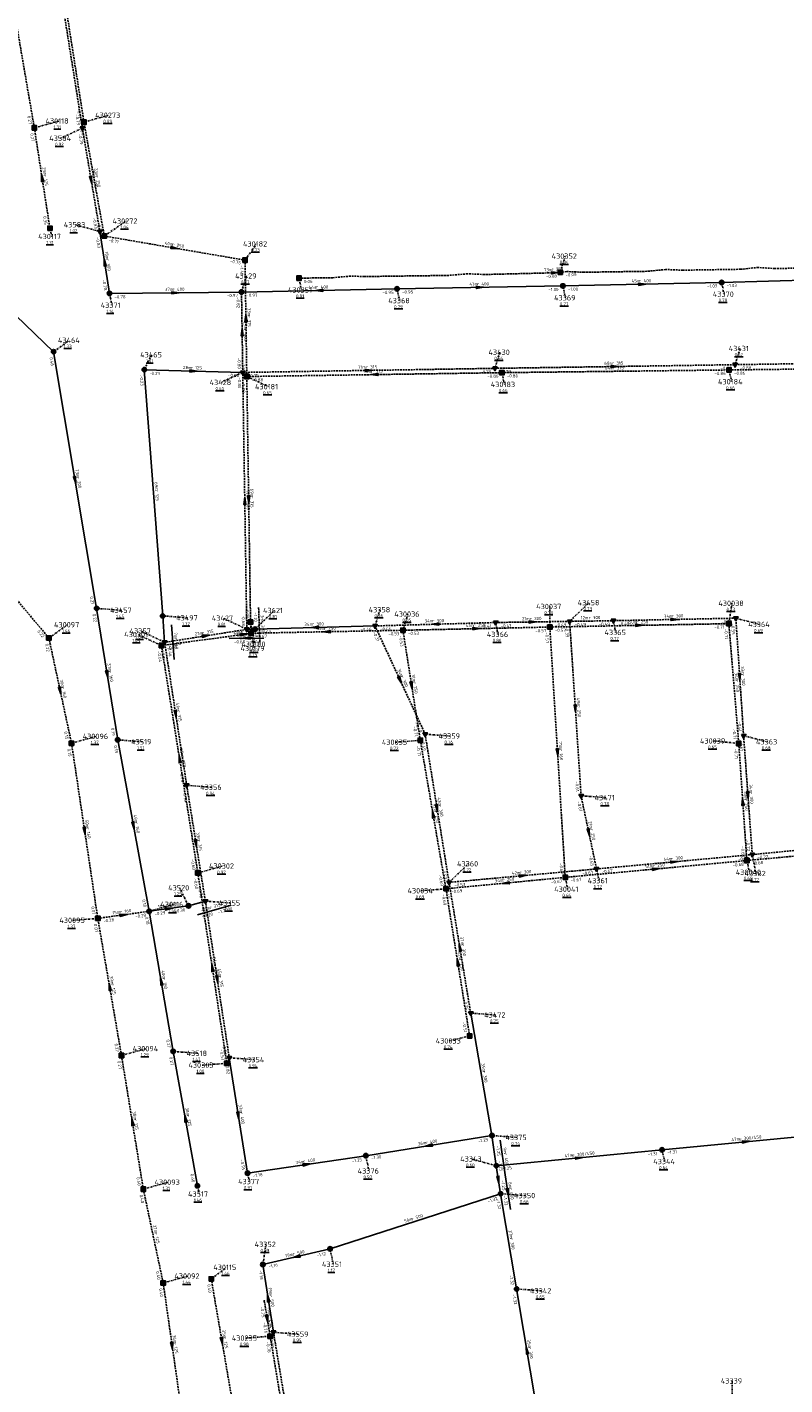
# Model space of a CAD drawing. Extents: x 188323 to 208361, y 565368 to 574910.
# Tile 105 of 256: x 201549 to 201762, y 568389 to 568771. Entities that reach past the tile are written whole.
import ezdxf

# ---------------------------------------------------------------- set-up
doc = ezdxf.new("R2010")
doc.units = 0
doc.linetypes.add('DASHDOT', pattern=[1, 0.5, -0.25, 0, -0.25])
doc.linetypes.add('DASHED', pattern=[0.75, 0.5, -0.25])
doc.layers.get('0').update_dxf_attribs({"linetype": 'CONTINUOUS'})
for name, color, linetype in [('RIO-AFM', 7, 'CONTINUOUS'), ('RIO-BOK', 7, 'CONTINUOUS'), ('RIO-DET', 7, 'CONTINUOUS'), ('RIO-KNP', 7, 'CONTINUOUS'), ('RIO-KNR', 7, 'CONTINUOUS'), ('RIO-LAG_0B', 7, 'CONTINUOUS'), ('RIO-LAG_1B', 7, 'DASHED'), ('RIO-LAG_2B', 7, 'DASHED'), ('RIO-LEN', 7, 'CONTINUOUS'), ('RIO-MVD', 1, 'CONTINUOUS'), ('RIO-VRB', 6, 'DASHDOT'), ('RIO-VRH', 7, 'CONTINUOUS')]:
    doc.layers.add(name, color=color, linetype=linetype)
doc.styles.add('RIO-TXT', font='isocp.shx')

# ---------------------------------------------------------------- blocks, each defined once
blk = doc.blocks.new('L_VHR')
blk.add_lwpolyline([(-0.5, 0), (0.5, 0), (-0.5, 0.15), (-0.5, -0.15), (0.5, 0)])
blk = doc.blocks.new('K_IPR')
blk.add_lwpolyline([(-0.5, -0.5), (0.5, -0.5), (0.5, 0.5), (-0.5, 0.5)], close=True)
blk.add_solid([(-0.5, 0.5), (0.5, 0.5), (-0.5, -0.5), (0.5, -0.5)])
at = {"style": 'RIO-TXT', "flags": 1}
blk.add_attdef('KNOOPNAAM', (2, 2), '', height=1, dxfattribs=at)
blk = doc.blocks.new('K_IPG')
blk.add_circle((0, 0), 0.5)
for points in [[(0, 0), (-0.5, 0), (-0.433013, 0.25)], [(0, 0), (-0.433013, -0.25), (-0.5, 0)], [(0, 0), (-0.433013, 0.25), (-0.25, 0.433013)], [(0, 0), (-0.25, -0.433013), (-0.433013, -0.25)], [(0, 0), (-0.25, 0.433013), (0, 0.5)], [(0, 0), (0, -0.5), (-0.25, -0.433013)], [(0, 0), (0, 0.5), (0.25, 0.433013)], [(0, 0), (0.25, 0.433013), (0.433013, 0.25)], [(0, 0), (0.433013, 0.25), (0.5, 0)], [(0, 0), (0.5, 0), (0.433013, -0.25)], [(0, 0), (0.433013, -0.25), (0.25, -0.433013)], [(0, 0), (0.25, -0.433013), (0, -0.5)]]:
    blk.add_solid(points)
at = {"style": 'RIO-TXT', "flags": 1}
blk.add_attdef('KNOOPNAAM', (2, 2), '', height=1, dxfattribs=at)
blk = doc.blocks.new('K_FIC')
blk.add_circle((0, 0), 0.0625)
at = {"style": 'RIO-TXT', "flags": 1}
blk.add_attdef('KNOOPNAAM', (2, 2), '', height=1, dxfattribs=at)
blk = doc.blocks.new('K_IPD')
blk.add_lwpolyline([(-0.496027, 0.307994), (0.503973, 0.307994), (0.003973, -0.558031)], close=True)
blk.add_solid([(-0.496027, 0.307994), (0.503973, 0.307994), (0.003973, -0.558031)])
at = {"style": 'RIO-TXT', "flags": 1}
blk.add_attdef('KNOOPNAAM', (2, 2), '', height=1, dxfattribs=at)
blk = doc.blocks.new('768_04______430179____430180_')
at = {"layer": 'RIO-LAG_1B'}
blk.add_line((0, 0), (-0.346, 9.814), dxfattribs=at)
at = {"layer": 'RIO-AFM', "style": 'RIO-TXT'}
blk.add_text('r 315', height=0.9, rotation=272.0089, dxfattribs=at).set_placement((0.2898, 6.0041))
at = {"layer": 'RIO-BOK', "style": 'RIO-TXT'}
for p in [(-1.6954, 8.3654), (-1.5419, 4.0481)]:
    blk.add_text('-1.10', height=0.9, rotation=272.0089, dxfattribs=at).set_placement(p)
at = {"layer": 'RIO-LEN', "style": 'RIO-TXT'}
blk.add_text('3m', height=0.9, rotation=272.0089, dxfattribs=at).set_placement((0.2322, 7.6231))
blk = doc.blocks.new('828_04______43343_____43350_')
at = {"layer": 'RIO-LAG_0B'}
blk.add_line((0, 0), (1.493, -9.707), dxfattribs=at)
at = {"layer": 'RIO-VRH', "xscale": 2, "yscale": 2, "zscale": 2, "rotation": 278.7214}
blk.add_blockref('L_VHR', (0.7465, -4.8535), dxfattribs=at)
at = {"layer": 'RIO-AFM', "style": 'RIO-TXT'}
blk.add_text('r 400', height=0.9, rotation=278.7214, dxfattribs=at).set_placement((1.0769, -3.7099))
at = {"layer": 'RIO-BOK', "style": 'RIO-TXT'}
for s, p in [('-1.25', (-1.1708, -1.5964)), ('-1.32', (-0.5135, -5.8672))]:
    blk.add_text(s, height=0.9, rotation=278.7214, dxfattribs=at).set_placement(p)
at = {"layer": 'RIO-LEN', "style": 'RIO-TXT'}
blk.add_text('8m', height=0.9, rotation=278.7214, dxfattribs=at).set_placement((0.8304, -2.1088))
blk = doc.blocks.new('829_04______43343_____43375_')
at = {"layer": 'RIO-LAG_0B'}
blk.add_line((0, 0), (-1.408, 9.719), dxfattribs=at)
at = {"layer": 'RIO-AFM', "style": 'RIO-TXT'}
blk.add_text('r 400', height=0.9, rotation=278.2326, dxfattribs=at).set_placement((-0.3629, 6.0005))
at = {"layer": 'RIO-BOK', "style": 'RIO-TXT'}
for p in [(-2.5924, 8.1326), (-1.9717, 3.8574)]:
    blk.add_text('-1.25', height=0.9, rotation=278.2326, dxfattribs=at).set_placement(p)
at = {"layer": 'RIO-LEN', "style": 'RIO-TXT'}
blk.add_text('9m', height=0.9, rotation=278.2326, dxfattribs=at).set_placement((-0.5957, 7.6037))
blk = doc.blocks.new('830_04______43520_____43355_')
at = {"layer": 'RIO-LAG_0B'}
blk.add_line((0, 0), (9.437, 2.719), dxfattribs=at)
at = {"layer": 'RIO-AFM', "style": 'RIO-TXT'}
blk.add_text('r 315', height=0.9, rotation=16.072, dxfattribs=at).set_placement((3.5419, 1.5409))
at = {"layer": 'RIO-BOK', "style": 'RIO-TXT'}
for p in [(1.7327, -0.9577), (5.8838, 0.2384)]:
    blk.add_text('-1.20', height=0.9, rotation=16.072, dxfattribs=at).set_placement(p)
at = {"layer": 'RIO-LEN', "style": 'RIO-TXT'}
blk.add_text('5m', height=0.9, rotation=16.072, dxfattribs=at).set_placement((1.9852, 1.0924))
blk = doc.blocks.new('831_04______43497_____43357_')
at = {"layer": 'RIO-LAG_0B'}
blk.add_line((0, 0), (0.72, -9.795), dxfattribs=at)
at = {"layer": 'RIO-AFM', "style": 'RIO-TXT'}
blk.add_text('r 160', height=0.9, rotation=274.1823, dxfattribs=at).set_placement((0.7799, -3.7835))
at = {"layer": 'RIO-BOK', "style": 'RIO-TXT'}
blk.add_text('-0.46', height=0.9, rotation=274.1823, dxfattribs=at).set_placement((-0.9762, -5.8081))
at = {"layer": 'RIO-LEN', "style": 'RIO-TXT'}
blk.add_text('7m', height=0.9, rotation=274.1823, dxfattribs=at).set_placement((0.6609, -2.1679))
blk = doc.blocks.new('834_04______43621_____43427_')
at = {"layer": 'RIO-LAG_0B'}
blk.add_line((0, 0), (-9.821, -0.13), dxfattribs=at)
at = {"layer": 'RIO-VRH', "xscale": 2, "yscale": 2, "zscale": 2, "rotation": 180.7376}
blk.add_blockref('L_VHR', (-4.9105, -0.065), dxfattribs=at)
at = {"layer": 'RIO-AFM', "style": 'RIO-TXT'}
blk.add_text('r 300', height=0.9, rotation=360.7376, dxfattribs=at).set_placement((-5.9975, 0.4217))
at = {"layer": 'RIO-BOK', "style": 'RIO-TXT'}
for s, p in [('-0.68', (-8.4024, -1.511)), ('-0.63', (-4.0818, -1.4526))]:
    blk.add_text(s, height=0.9, rotation=360.7376, dxfattribs=at).set_placement(p)
at = {"layer": 'RIO-LEN', "style": 'RIO-TXT'}
blk.add_text('2m', height=0.9, rotation=360.7376, dxfattribs=at).set_placement((-7.6174, 0.3998))

msp = doc.modelspace()

# ---------------------------------------------------------------- linework, layer by layer
at = {"layer": 'RIO-LAG_0B'}
for p, q in [((201572.608, 568695.808), (201569.904, 568713.216)), ((201534.208, 568701.12), (201556.896, 568679.424)), ((201609.696, 568696.192), (201653.408, 568697.088)), ((201653.408, 568697.088), (201700, 568697.92)), ((201700, 568697.92), (201744.608, 568698.88)), ((201791.2, 568700.224), (201744.608, 568698.88)), ((201609.696, 568696.192), (201572.608, 568695.808)), ((201556.896, 568679.424), (201568.992, 568607.296)), ((201582.368, 568674.368), (201610.048, 568673.6)), ((201582.368, 568674.368), (201587.552, 568605.184)), ((201568.992, 568607.296), (201574.912, 568570.368)), ((201587.552, 568605.184), (201588.096, 568597.76)), ((201613.504, 568601.472), (201611.184, 568601.408)), ((201647.216, 568602.368), (201613.504, 568601.472)), ((201574.912, 568570.368), (201583.76, 568522.176)), ((201594.816, 568523.712), (201583.76, 568522.176)), ((201583.76, 568522.176), (201590.496, 568482.816)), ((201594.816, 568523.712), (201599.536, 568525.056)), ((201674.096, 568493.568), (201680.064, 568459.2)), ((201597.312, 568445.056), (201590.496, 568482.816)), ((201606.256, 568481.024), (201611.392, 568448.576)), ((201680.064, 568459.2), (201644.624, 568453.504)), ((201681.296, 568450.688), (201680.064, 568459.2)), ((201727.872, 568455.168), (201775.072, 568459.712)), ((201644.624, 568453.504), (201611.392, 568448.576)), ((201681.296, 568450.688), (201727.872, 568455.168)), ((201681.296, 568450.688), (201682.496, 568442.816)), ((201682.496, 568442.816), (201634.592, 568427.328)), ((201686.992, 568416.064), (201682.496, 568442.816)), ((201634.592, 568427.328), (201615.696, 568422.912)), ((201615.696, 568422.912), (201618.672, 568403.904)), ((201692.768, 568381.504), (201686.992, 568416.064))]:
    msp.add_line(p, q, dxfattribs=at)
at = {"layer": 'RIO-LAG_1B'}
for p, q in [((201565.424, 568743.936), (201554.832, 568811.584)), ((201543.872, 568786.496), (201551.488, 568742.336)), ((201571.136, 568711.936), (201565.424, 568743.936)), ((201551.488, 568742.336), (201555.856, 568714.112)), ((201571.136, 568711.936), (201610.688, 568705.152)), ((201611.184, 568672.448), (201610.688, 568705.152)), ((201682.864, 568673.536), (201746.704, 568674.304)), ((201746.704, 568674.304), (201817.584, 568675.136)), ((201611.184, 568672.448), (201682.864, 568673.536)), ((201612.24, 568603.456), (201611.184, 568672.448)), ((201534.464, 568624.128), (201555.568, 568598.976)), ((201612.352, 568600.32), (201612.24, 568603.456)), ((201655.056, 568601.152), (201696.336, 568602.048)), ((201696.336, 568602.048), (201746.64, 568603.008)), ((201700.672, 568531.712), (201696.336, 568602.048)), ((201746.64, 568603.008), (201749.424, 568569.344)), ((201555.568, 568598.976), (201561.936, 568569.408)), ((201655.056, 568601.152), (201612.352, 568600.32)), ((201655.056, 568601.152), (201659.936, 568570.24)), ((201587.2, 568596.864), (201597.424, 568532.992)), ((201561.936, 568569.408), (201569.312, 568520.192)), ((201659.936, 568570.24), (201667.136, 568528.512)), ((201749.424, 568569.344), (201751.696, 568536.448)), ((201790.912, 568540.096), (201751.696, 568536.448)), ((201597.424, 568532.992), (201605.568, 568479.488)), ((201700.672, 568531.712), (201751.696, 568536.448)), ((201667.136, 568528.512), (201700.672, 568531.712)), ((201673.792, 568487.168), (201667.136, 568528.512)), ((201569.312, 568520.192), (201583.76, 568522.176)), ((201575.968, 568481.664), (201569.312, 568520.192)), ((201582.112, 568444.096), (201575.968, 568481.664)), ((201582.112, 568444.096), (201587.696, 568417.728)), ((201601.2, 568418.88), (201607.184, 568384.064)), ((201587.696, 568417.728), (201592.736, 568382.464)), ((201616.112, 568412.672), (201617.76, 568402.752)), ((201617.76, 568402.752), (201632.864, 568312.32))]:
    msp.add_line(p, q, dxfattribs=at)
for points in [[(201699.264, 568701.76), (201696.128, 568701.568), (201677.904, 568701.12), (201673.216, 568701.312), (201667.84, 568700.864), (201644.192, 568700.544), (201640.336, 568700.672), (201635.344, 568700.224), (201625.856, 568700.096)], [(201783.568, 568703.424), (201780.944, 568703.232), (201759.584, 568702.784), (201754.912, 568703.104), (201749.952, 568702.592), (201733.728, 568702.336), (201728.88, 568702.528), (201723.568, 568702.016), (201705.952, 568701.76), (201701.136, 568701.952), (201699.264, 568701.76)], [(201612.352, 568600.32), (201608.576, 568599.744), (201587.2, 568596.864)]]:
    msp.add_lwpolyline(points, dxfattribs=at)
at = {"layer": 'RIO-LAG_2B'}
for p, q in [((201555.056, 568804.736), (201564.976, 568742.272)), ((201564.976, 568742.272), (201569.904, 568713.216)), ((201610.048, 568673.6), (201609.696, 568696.192)), ((201610.048, 568673.6), (201680.896, 568674.752)), ((201680.896, 568674.752), (201748.384, 568675.776)), ((201748.384, 568675.776), (201819.376, 568676.928)), ((201611.184, 568601.408), (201610.048, 568673.6)), ((201647.216, 568602.368), (201681.104, 568603.328)), ((201647.216, 568602.368), (201661.296, 568571.968)), ((201681.104, 568603.328), (201701.904, 568603.648)), ((201701.904, 568603.648), (201714.176, 568603.84)), ((201705.12, 568554.624), (201701.904, 568603.648)), ((201748.608, 568604.544), (201714.176, 568603.84)), ((201750.784, 568571.52), (201748.608, 568604.544)), ((201611.184, 568601.408), (201588.096, 568597.76)), ((201594.304, 568557.568), (201588.096, 568597.76)), ((201661.296, 568571.968), (201668.016, 568530.304)), ((201753.216, 568538.112), (201750.784, 568571.52)), ((201594.304, 568557.568), (201599.536, 568525.056)), ((201705.12, 568554.624), (201709.456, 568534.08)), ((201753.216, 568538.112), (201788.688, 568541.568)), ((201709.456, 568534.08), (201753.216, 568538.112)), ((201668.016, 568530.304), (201709.456, 568534.08)), ((201674.096, 568493.568), (201668.016, 568530.304)), ((201599.536, 568525.056), (201606.256, 568481.024)), ((201634.144, 568311.168), (201618.672, 568403.904))]:
    msp.add_line(p, q, dxfattribs=at)
at = {"layer": 'RIO-VRB'}
for p, q in [((201551.48, 568742.33), (201558.4475, 568744.2587)), ((201565.43, 568743.94), (201572.3975, 568745.8687)), ((201564.98, 568742.24), (201558.8542, 568739.4002)), ((201571.14, 568711.91), (201577.2669, 568716.1478)), ((201555.85, 568714.13), (201556.3835, 568711.8016)), ((201569.91, 568713.19), (201562.9421, 568715.1165)), ((201610.68, 568705.14), (201613.9418, 568709.728)), ((201699.27, 568701.75), (201700.6633, 568706.2794)), ((201609.69, 568696.18), (201611.0833, 568700.7094)), ((201625.85, 568700.09), (201626.5571, 568696.7768)), ((201653.4, 568697.1), (201654.1071, 568693.7868)), ((201700, 568697.9), (201700.7071, 568694.5868)), ((201744.6, 568698.9), (201745.3071, 568695.5868)), ((201572.6, 568695.8), (201573.3071, 568692.4868)), ((201556.9, 568679.4), (201561.2949, 568682.6377)), ((201582.37, 568674.34), (201584.4071, 568678.5693)), ((201680.89, 568674.74), (201682.2833, 568679.2694)), ((201748.38, 568675.8), (201749.7733, 568680.3294)), ((201746.7, 568674.31), (201747.4071, 568670.9968)), ((201610.04, 568673.63), (201603.9142, 568670.7902)), ((201611.18, 568672.44), (201617.3069, 568669.6022)), ((201682.86, 568673.55), (201683.5671, 568670.2368)), ((201569, 568607.3), (201575.9675, 568606.7713)), ((201613.51, 568601.46), (201618.9294, 568606.7081)), ((201647.21, 568602.4), (201648.6033, 568606.9294)), ((201655.06, 568601.17), (201656.4533, 568605.6994)), ((201696.33, 568602.06), (201696.3292, 568607.835)), ((201701.91, 568603.67), (201707.3294, 568608.9181)), ((201746.64, 568603.04), (201747.5206, 568608.738)), ((201555.57, 568598.97), (201560.8309, 568602.7078)), ((201587.55, 568605.19), (201594.5175, 568604.6613)), ((201611.18, 568601.43), (201604.531, 568604.5479)), ((201612.24, 568603.48), (201613.4676, 568597.2123)), ((201681.11, 568603.32), (201681.8171, 568600.0068)), ((201714.17, 568603.86), (201714.8771, 568600.5468)), ((201748.61, 568604.52), (201755.2582, 568602.8)), ((201587.2, 568596.84), (201580.551, 568599.9579)), ((201588.09, 568597.79), (201581.441, 568600.9079)), ((201612.35, 568600.33), (201613.2306, 568596.032)), ((201561.93, 568569.41), (201568.8975, 568571.3387)), ((201661.29, 568571.95), (201668.2575, 568571.4213)), ((201750.79, 568571.53), (201757.4382, 568569.81)), ((201574.91, 568570.35), (201581.8775, 568569.8213)), ((201659.93, 568570.22), (201652.9629, 568569.6891)), ((201749.42, 568569.36), (201742.345, 568570.0578)), ((201594.3, 568557.57), (201601.2675, 568557.0413)), ((201705.12, 568554.65), (201712.0875, 568554.1213)), ((201753.21, 568538.09), (201754.2641, 568532.8071)), ((201597.42, 568532.97), (201604.3875, 568534.8987)), ((201668.02, 568530.29), (201673.4394, 568535.5381)), ((201709.45, 568534.11), (201710.1571, 568530.7968)), ((201751.7, 568536.46), (201752.4071, 568533.1468)), ((201700.68, 568531.69), (201701.3871, 568528.3768)), ((201594.81, 568523.69), (201592.2716, 568528.7845)), ((201667.13, 568528.49), (201660.1629, 568527.9591)), ((201583.76, 568522.19), (201590.7275, 568524.1187)), ((201599.53, 568525.05), (201606.4975, 568524.5213)), ((201569.31, 568520.18), (201562.3429, 568519.6491)), ((201674.09, 568493.58), (201681.0575, 568493.0513)), ((201673.8, 568487.15), (201668.0921, 568485.7702)), ((201575.97, 568481.66), (201582.9375, 568483.5887)), ((201590.5, 568482.8), (201597.4675, 568482.2713)), ((201605.57, 568479.47), (201598.6029, 568478.9391)), ((201606.26, 568481.02), (201613.2275, 568480.4913)), ((201680.07, 568459.17), (201687.0375, 568458.6413)), ((201644.63, 568453.52), (201645.5106, 568449.222)), ((201727.87, 568455.18), (201728.5771, 568451.8668)), ((201681.3, 568450.66), (201674.3321, 568452.5865)), ((201582.11, 568444.12), (201589.0775, 568446.0487)), ((201597.32, 568445.07), (201597.8535, 568442.7416)), ((201611.39, 568448.57), (201611.9235, 568446.2416)), ((201682.5, 568442.83), (201689.4675, 568442.3013)), ((201615.69, 568422.89), (201616.5706, 568428.588)), ((201634.6, 568427.3), (201635.4806, 568423.002)), ((201587.69, 568417.75), (201594.6575, 568419.6787)), ((201601.2, 568418.91), (201605.5949, 568422.1477)), ((201686.99, 568416.07), (201693.9575, 568415.5413)), ((201618.67, 568403.88), (201625.6375, 568403.3513)), ((201617.76, 568402.78), (201610.7929, 568402.2491)), ((201747.56, 568386.45), (201747.5595, 568390.225))]:
    msp.add_line(p, q, dxfattribs=at)

# ---------------------------------------------------------------- block references
at = {"layer": 'RIO-DET'}
for name, p in [('768_04______430179____430180_', (201614.848, 568597.824)), ('831_04______43497_____43357_', (201590.048, 568602.688)), ('834_04______43621_____43427_', (201616.016, 568598.976)), ('830_04______43520_____43355_', (201597.312, 568521.216)), ('829_04______43343_____43375_', (201683.808, 568448.128)), ('828_04______43343_____43350_', (201683.808, 568448.128))]:
    msp.add_blockref(name, p, dxfattribs=at)
at = {"layer": 'RIO-KNP', "xscale": 1.25, "yscale": 1.25, "zscale": 1.25}
for name, p in [('K_IPR', (201551.488, 568742.336)), ('K_IPD', (201564.976, 568742.272)), ('K_IPR', (201565.424, 568743.936)), ('K_IPR', (201555.856, 568714.112)), ('K_IPD', (201569.904, 568713.216)), ('K_IPR', (201571.136, 568711.936)), ('K_IPR', (201610.688, 568705.152)), ('K_IPR', (201625.856, 568700.096)), ('K_IPR', (201699.264, 568701.76)), ('K_IPG', (201653.408, 568697.088)), ('K_IPG', (201700, 568697.92)), ('K_IPG', (201744.608, 568698.88)), ('K_IPG', (201572.608, 568695.808)), ('K_IPG', (201609.696, 568696.192)), ('K_IPG', (201556.896, 568679.424)), ('K_IPG', (201582.368, 568674.368)), ('K_IPD', (201610.048, 568673.6)), ('K_IPD', (201680.896, 568674.752)), ('K_IPR', (201682.864, 568673.536)), ('K_IPR', (201746.704, 568674.304)), ('K_IPD', (201748.384, 568675.776)), ('K_IPR', (201611.184, 568672.448)), ('K_IPG', (201568.992, 568607.296)), ('K_IPG', (201587.552, 568605.184)), ('K_IPD', (201611.184, 568601.408)), ('K_IPR', (201612.24, 568603.456)), ('K_IPG', (201613.504, 568601.472)), ('K_IPD', (201647.216, 568602.368)), ('K_IPR', (201655.056, 568601.152)), ('K_IPD', (201681.104, 568603.328)), ('K_IPR', (201696.336, 568602.048)), ('K_IPD', (201701.904, 568603.648)), ('K_IPD', (201714.176, 568603.84)), ('K_IPR', (201746.64, 568603.008)), ('K_IPD', (201748.608, 568604.544)), ('K_IPR', (201555.568, 568598.976)), ('K_IPD', (201588.096, 568597.76)), ('K_IPR', (201612.352, 568600.32)), ('K_IPR', (201587.2, 568596.864)), ('K_IPG', (201574.912, 568570.368)), ('K_IPD', (201661.296, 568571.968)), ('K_IPD', (201750.784, 568571.52)), ('K_IPR', (201561.936, 568569.408)), ('K_IPR', (201659.936, 568570.24)), ('K_IPR', (201749.424, 568569.344)), ('K_IPD', (201594.304, 568557.568)), ('K_IPD', (201705.12, 568554.624)), ('K_IPR', (201751.696, 568536.448)), ('K_IPD', (201753.216, 568538.112)), ('K_IPR', (201597.424, 568532.992)), ('K_IPD', (201709.456, 568534.08)), ('K_IPR', (201667.136, 568528.512)), ('K_IPD', (201668.016, 568530.304)), ('K_IPR', (201700.672, 568531.712)), ('K_IPD', (201599.536, 568525.056)), ('K_IPG', (201583.76, 568522.176)), ('K_IPG', (201594.816, 568523.712)), ('K_IPR', (201569.312, 568520.192)), ('K_IPD', (201674.096, 568493.568)), ('K_IPR', (201673.792, 568487.168)), ('K_IPG', (201590.496, 568482.816)), ('K_IPR', (201575.968, 568481.664)), ('K_IPR', (201605.568, 568479.488)), ('K_IPD', (201606.256, 568481.024)), ('K_IPG', (201680.064, 568459.2)), ('K_IPG', (201644.624, 568453.504)), ('K_IPG', (201727.872, 568455.168)), ('K_IPG', (201611.392, 568448.576)), ('K_IPG', (201681.296, 568450.688)), ('K_IPG', (201597.312, 568445.056)), ('K_IPR', (201582.112, 568444.096)), ('K_IPG', (201682.496, 568442.816)), ('K_IPG', (201634.592, 568427.328)), ('K_IPG', (201615.696, 568422.912)), ('K_IPR', (201587.696, 568417.728)), ('K_IPR', (201601.2, 568418.88)), ('K_IPG', (201686.992, 568416.064)), ('K_FIC', (201616.112, 568412.672)), ('K_IPR', (201617.76, 568402.752)), ('K_IPD', (201618.672, 568403.904))]:
    msp.add_blockref(name, p, dxfattribs=at)
at = {"layer": 'RIO-VRH'}
for p, xscale, yscale, zscale, rotation in [((201553.665, 568728.23), 2, 2, 2, 458.817), ((201567.445, 568727.715), 2, 2, 2, 279.6399), ((201590.91, 568708.525), 2, 2, 2, 350.2851), ((201571.255, 568704.495), 2, 2, 2, 98.8014), ((201697.7, 568701.645), 1.896, 1.896, 1.896, 363.8258), ((201631.545, 568696.64), 2, 2, 2, 181.2057), ((201676.7, 568697.5), 2, 2, 2, 0.9834), ((201722.3, 568698.4), 2, 2, 2, 1.2843), ((201591.145, 568695.99), 2, 2, 2, 360.5869), ((201610.93, 568688.79), 2, 2, 2, 90.885), ((201609.865, 568684.905), 2, 2, 2, 90.8982), ((201596.205, 568673.985), 2, 2, 2, 358.5303), ((201645.465, 568674.185), 2, 2, 2, 0.8975), ((201714.635, 568675.27), 2, 2, 2, 0.8997), ((201647.02, 568672.995), 2, 2, 2, 180.8871), ((201562.95, 568643.35), 2, 2, 2, 279.5349), ((201610.61, 568637.53), 2, 2, 2, 90.9136), ((201611.71, 568637.96), 2, 2, 2, 270.8896), ((201612.345, 568601.445), 1.079, 1.079, 1.079, 180.7376), ((201630.36, 568601.93), 2, 2, 2, 181.5976), ((201664.16, 568602.86), 2, 2, 2, 181.5544), ((201675.695, 568601.615), 2, 2, 2, 1.2353), ((201691.51, 568603.495), 2, 2, 2, 0.9639), ((201721.485, 568602.55), 2, 2, 2, 1.1158), ((201731.39, 568604.19), 2, 2, 2, 361.0978), ((201599.635, 568599.61), 2, 2, 2, 368.9577), ((201610.465, 568600.04), 2, 2, 2, 368.7453), ((201633.705, 568600.75), 2, 2, 2, 181.1266), ((201571.955, 568588.825), 2, 2, 2, 279.0954), ((201654.25, 568587.175), 2, 2, 2, 294.8223), ((201657.495, 568585.695), 2, 2, 2, 278.9504), ((201749.7, 568588.025), 2, 2, 2, 273.7893), ((201558.75, 568584.19), 2, 2, 2, 282.1503), ((201591.195, 568577.68), 2, 2, 2, 278.7854), ((201703.515, 568579.16), 2, 2, 2, 273.7553), ((201698.505, 568566.875), 2, 2, 2, 273.546), ((201592.31, 568564.905), 2, 2, 2, 459.0992), ((201752, 568554.81), 2, 2, 2, 274.1479), ((201664.655, 568551.12), 2, 2, 2, 279.1848), ((201750.56, 568552.91), 2, 2, 2, 453.973), ((201663.53, 568549.355), 2, 2, 2, 459.7974), ((201565.62, 568544.795), 2, 2, 2, 278.5339), ((201579.335, 568546.27), 2, 2, 2, 280.4207), ((201707.285, 568544.38), 2, 2, 2, 281.912), ((201596.915, 568541.31), 2, 2, 2, 279.1445), ((201726.19, 568534.075), 2, 2, 2, 5.3407), ((201731.33, 568536.1), 2, 2, 2, 5.1963), ((201683.905, 568530.09), 2, 2, 2, 185.4478), ((201688.735, 568532.2), 2, 2, 2, 5.2675), ((201576.535, 568521.185), 2, 2, 2, 7.9182), ((201589.285, 568522.94), 2, 2, 2, 367.7297), ((201671.055, 568511.935), 2, 2, 2, 99.397), ((201601.495, 568506.22), 2, 2, 2, 458.6699), ((201670.465, 568507.82), 2, 2, 2, 99.1735), ((201587.13, 568502.495), 2, 2, 2, 459.7179), ((201602.895, 568503.035), 2, 2, 2, 278.6986), ((201572.64, 568500.92), 2, 2, 2, 99.8174), ((201593.91, 568463.935), 2, 2, 2, 100.2541), ((201608.825, 568464.795), 2, 2, 2, 278.9917), ((201579.04, 568462.89), 2, 2, 2, 99.2971), ((201662.35, 568456.345), 2, 2, 2, 189.0572), ((201751.475, 568457.455), 2, 2, 2, 5.5045), ((201704.585, 568452.92), 2, 2, 2, 5.5431), ((201628.01, 568451.045), 2, 2, 2, 368.4692), ((201681.9, 568446.745), 2, 2, 2, 278.7214), ((201625.145, 568425.095), 2, 2, 2, 193.126), ((201617.18, 568413.385), 2, 2, 2, 458.9174), ((201616.935, 568407.71), 2, 2, 2, 279.5081), ((201590.21, 568400.095), 2, 2, 2, 278.1315), ((201604.195, 568401.49), 2, 2, 2, 279.7635), ((201689.88, 568398.78), 2, 2, 2, 99.4973)]:
    msp.add_blockref('L_VHR', p, dxfattribs=dict(at, xscale=xscale, yscale=yscale, zscale=zscale, rotation=rotation))

# ---------------------------------------------------------------- texts
at = {"layer": 'RIO-AFM', "style": 'RIO-TXT'}
for s, rotation, p in [('r 125', 278.817, (201554.0434, 568729.1088)), ('r 315', 279.6399, (201567.8111, 568728.5991)), ('r 250', 280.116, (201568.6446, 568728.8126)), ('r 250', 350.2851, (201590.1976, 568709.1666)), ('r 300', 278.8014, (201571.6302, 568705.3733)), ('r 250', 363.8258, (201696.8582, 568702.0903)), ('r 400', 360.5869, (201590.3291, 568696.4929)), ('r 400', 1.2057, (201630.7244, 568697.1228)), ('r 400', 0.9834, (201675.8812, 568697.986)), ('r 400', 1.2843, (201721.479, 568698.8817)), ('r 315', 270.885, (201611.4274, 568689.6084)), ('r 400', 270.8982, (201610.359, 568685.7234)), ('r 125', 358.5303, (201595.408, 568674.5139)), ('r 315', 0.8975, (201644.647, 568674.6722)), ('r 315', 0.8871, (201646.2021, 568673.4824)), ('r 315', 0.8997, (201713.8172, 568675.7572)), ('r 315', 0.682, (201713.9639, 568674.4203)), ('r 200', 279.5349, (201563.3313, 568644.2357)), ('r 125', 274.2927, (201585.4195, 568640.6123)), ('r 400', 270.9136, (201611.1195, 568638.3489)), ('r 315', 270.8896, (201612.2188, 568638.7782)), ('r 300', 361.0978, (201730.57, 568604.6848)), ('r 250', 368.7453, (201609.5879, 568600.4116)), ('r 300', 361.5976, (201629.5358, 568602.4174)), ('r 250', 361.1266, (201632.8847, 568601.247)), ('r 300', 1.5544, (201663.3366, 568603.3378)), ('r 250', 1.2353, (201674.8742, 568602.0974)), ('r 300', 0.9639, (201690.6913, 568603.9813)), ('r 300', 0.8878, (201707.2222, 568604.2524)), ('r 250', 1.1158, (201720.6652, 568603.0341)), ('r 315', 368.9577, (201598.7556, 568599.9845)), ('r 160', 279.0954, (201572.3319, 568589.7062)), ('r 300', 294.8223, (201654.3728, 568588.1248)), ('r 250', 278.9504, (201657.8722, 568586.575)), ('r 250', 274.7272, (201748.4718, 568587.0497)), ('r 300', 273.7893, (201750.1554, 568588.8676)), ('r 160', 282.1503, (201559.0772, 568585.0894)), ('r 250', 273.7553, (201703.976, 568580.0027)), ('r 315', 278.7854, (201591.5777, 568578.5592)), ('r 160', 273.546, (201698.9758, 568567.7161)), ('r 250', 279.0992, (201592.6954, 568565.7875)), ('r 300', 279.1848, (201665.0321, 568552.0017)), ('r 250', 273.973, (201751.0127, 568553.754)), ('r 300', 274.1479, (201752.4503, 568555.6552)), ('r 250', 279.7974, (201663.8976, 568550.2409)), ('r 160', 278.5339, (201566.0094, 568545.6727)), ('r 160', 280.4207, (201579.695, 568547.1602)), ('r 250', 281.912, (201707.6131, 568545.2774)), ('r 315', 279.1445, (201597.2897, 568542.1914)), ('r 300', 5.1963, (201730.4778, 568536.5246)), ('r 300', 5.2675, (201687.8822, 568532.6235)), ('r 250', 5.3407, (201725.3368, 568534.4974)), ('r 250', 5.4478, (201683.0511, 568530.5108)), ('r 160', 7.9182, (201575.6639, 568521.5686)), ('r 160', 367.7297, (201588.4143, 568523.3294)), ('r 300', 279.397, (201671.4272, 568512.818)), ('r 250', 278.6699, (201601.8837, 568507.0989)), ('r 250', 279.1736, (201670.8421, 568508.7019)), ('r 160', 279.7179, (201587.4981, 568503.3802)), ('r 315', 278.6986, (201603.2803, 568503.9137)), ('r 125', 279.8174, (201573.0063, 568501.8059)), ('r 300', 279.8669, (201677.4442, 568477.2611)), ('r 125', 280.2541, (201594.2693, 568464.8235)), ('r 400', 278.9917, (201609.202, 568465.6754)), ('r 125', 279.2971, (201579.414, 568463.7726)), ('r 400', 369.0572, (201661.4692, 568456.7219)), ('e 300/450', 5.5045, (201749.5455, 568457.7714)), ('r 400', 368.4692, (201627.1332, 568451.4302)), ('e 300/450', 5.5431, (201702.6552, 568453.235)), ('r 500', 377.9618, (201657.62, 568435.3053)), ('r 125', 281.9557, (201585.2292, 568431.8333)), ('r 300', 279.5329, (201685.112, 568430.3332)), ('r 500', 373.126, (201624.2409, 568425.4034)), ('r 500', 278.9174, (201617.554, 568414.2638)), ('r 250', 279.5081, (201617.297, 568408.5921)), ('r 125', 278.1315, (201590.6011, 568400.9697)), ('r 125', 279.7635, (201604.561, 568402.3751)), ('r 300', 279.4973, (201690.25, 568399.6637))]:
    msp.add_text(s, height=0.9, rotation=rotation, dxfattribs=at).set_placement(p)
at = {"layer": 'RIO-BOK', "style": 'RIO-TXT'}
for s, rotation, p in [('-0.71', 278.9134, (201563.4526, 568747.7799)), ('0.27', 279.7688, (201549.5225, 568745.6058)), ('-0.79', 279.0284, (201562.9916, 568746.0755)), ('0.27', 278.817, (201550.3119, 568740.7316)), ('-0.79', 279.6399, (201563.835, 568740.625)), ('-0.71', 280.116, (201564.2984, 568742.3155)), ('0.35', 278.817, (201553.937, 568717.436)), ('-0.83', 279.6399, (201567.8596, 568717.0004)), ('-0.71', 280.116, (201569.0599, 568715.7041)), ('-0.83', 278.8014, (201568.7414, 568711.5919)), ('-0.71', 350.2851, (201572.2845, 568710.2946)), ('-0.75', 350.2851, (201606.4067, 568704.4745)), ('-1.41', 270.885, (201609.3025, 568703.7181)), ('-0.08', 363.8258, (201695.2733, 568700.079)), ('-0.08', 365.4976, (201700.7983, 568700.4915)), ('-0.78', 278.8014, (201570.5981, 568699.6393)), ('0.06', 360.7839, (201627.2697, 568698.7102)), ('-1.00', 0.9834, (201695.9235, 568696.4298)), ('-1.00', 1.2843, (201701.4308, 568696.5317)), ('-1.03', 1.2843, (201740.532, 568697.4084)), ('-1.03', 361.5978, (201746.0391, 568697.5405)), ('-0.78', 360.5869, (201574.0149, 568694.4153)), ('-0.97', 360.5869, (201605.6041, 568694.759)), ('-0.82', 270.8982, (201608.3128, 568694.7578)), ('-0.97', 1.2057, (201611.1189, 568694.8098)), ('-0.95', 1.2057, (201649.3295, 568695.614)), ('-0.95', 0.9834, (201654.8236, 568695.7242)), ('0.46', 279.5349, (201555.752, 568677.7871)), ('-0.80', 270.8982, (201608.5882, 568677.708)), ('-1.32', 270.885, (201609.7356, 568676.5186)), ('-0.79', 0.8975, (201676.8115, 568673.2759)), ('-0.79', 0.8997, (201682.3116, 568673.3622)), ('-0.88', 0.8997, (201744.3019, 568674.3358)), ('-0.88', 0.9038, (201749.8017, 568674.4223)), ('-0.23', 274.2927, (201581.0794, 568672.8387)), ('-0.23', 358.5303, (201583.7343, 568672.9054)), ('-0.50', 358.5303, (201605.9064, 568672.3506)), ('-0.80', 270.9136, (201608.6632, 568672.2074)), ('-0.88', 270.8896, (201609.8026, 568671.018)), ('-0.75', 0.8975, (201611.4615, 568672.2521)), ('-0.88', 0.8871, (201612.6013, 568671.0618)), ('-0.86', 0.8871, (201678.7814, 568672.0867)), ('-0.86', 0.682, (201684.2763, 568672.1668)), ('-0.86', 0.682, (201742.6162, 568672.8613)), ('-0.86', 0.6708, (201748.1161, 568672.9265)), ('0.21', 279.5349, (201567.0736, 568610.5861)), ('0.22', 279.0954, (201567.8397, 568605.6959)), ('-0.68', 270.9136, (201609.7586, 568605.5084)), ('-0.90', 270.8896, (201610.8183, 568607.5581)), ('-0.46', 361.5976, (201643.1507, 568600.905)), ('-0.46', 1.5544, (201648.6472, 568601.0385)), ('-0.41', 1.5544, (201677.0488, 568601.8093)), ('-0.41', 0.9639, (201682.5331, 568601.9437)), ('-0.57', 1.2353, (201692.2603, 568600.5719)), ('-0.57', 1.1158, (201697.7568, 568600.6875)), ('-0.49', 0.9639, (201697.833, 568602.2012)), ('-0.39', 273.7553, (201700.6054, 568602.1809)), ('-0.49', 0.8878, (201703.3313, 568602.2919)), ('-0.49', 0.8878, (201710.0915, 568602.3966)), ('-0.49', 361.0978, (201715.5972, 568602.488)), ('-0.71', 1.1158, (201742.5673, 568601.5604)), ('-0.55', 361.0978, (201744.5375, 568603.0609)), ('-0.71', 274.7272, (201745.3609, 568601.529)), ('-0.55', 273.7893, (201747.3063, 568603.0301)), ('0.22', 310.0139, (201552.2234, 568600.8083)), ('-0.58', 368.9577, (201589.6914, 568596.6261)), ('-0.67', 368.9577, (201607.3466, 568599.4208)), ('-0.95', 368.7453, (201608.5109, 568598.3227)), ('-0.67', 361.1266, (201613.7779, 568598.9587)), ('-0.63', 361.5976, (201614.9491, 568600.1005)), ('-0.31', 294.8223, (201646.5279, 568600.5415)), ('-0.53', 361.1266, (201650.9882, 568599.7141)), ('-0.53', 278.9504, (201653.8956, 568599.5689)), ('-0.53', 1.2353, (201656.4896, 568599.8005)), ('-0.57', 273.546, (201695.02, 568600.5757)), ('0.22', 282.1503, (201554.4968, 568597.3064)), ('-0.64', 279.0992, (201586.0398, 568595.2359)), ('-0.58', 278.7854, (201586.921, 568596.1922)), ('-0.31', 367.75, (201588.7766, 568595.6426)), ('-0.49', 294.8223, (201658.3154, 568575.0917)), ('-0.61', 273.7893, (201749.141, 568575.5303)), ('0.15', 282.1503, (201559.8291, 568572.5992)), ('0.19', 279.0954, (201572.9865, 568573.6476)), ('-0.71', 278.9504, (201657.9267, 568574.0554)), ('-0.71', 274.7272, (201747.7062, 568573.3324)), ('0.15', 278.5339, (201560.754, 568567.8174)), ('0.19', 280.4207, (201573.7871, 568568.7195)), ('-0.71', 279.7974, (201658.7894, 568568.6018)), ('-0.49', 279.1848, (201660.1322, 568570.3441)), ('-0.71', 273.973, (201748.1211, 568567.866)), ('-0.61', 274.1479, (201749.4956, 568570.032)), ('-0.74', 278.7854, (201592.3137, 568561.4118)), ('-0.74', 279.1445, (201593.141, 568555.9649)), ('-0.61', 273.7553, (201703.4835, 568558.652)), ('-0.61', 281.912, (201704.0399, 568552.9909)), ('-0.68', 273.973, (201750.0381, 568540.4549)), ('-0.72', 274.1479, (201751.5363, 568542.0794)), ('-0.60', 279.0992, (201595.4277, 568536.8032)), ('-0.65', 281.912, (201707.2449, 568537.835)), ('-0.72', 5.1963, (201749.2528, 568536.3243)), ('-0.72', 5.6173, (201754.7401, 568536.8338)), ('-0.53', 279.1848, (201666.008, 568534.1176)), ('-0.67', 273.546, (201699.0717, 568535.6981)), ('-0.67', 5.2675, (201705.4949, 568532.3394)), ('-0.67', 5.1963, (201710.9708, 568532.8425)), ('-0.68', 5.3407, (201747.7474, 568534.6844)), ('-0.68', 365.2598, (201753.223, 568535.1952)), ('-0.60', 278.6699, (201596.2478, 568531.3746)), ('-0.69', 279.7974, (201665.0772, 568532.2963)), ('-0.53', 5.2675, (201669.5424, 568529.0244)), ('-0.67', 5.4478, (201696.731, 568529.907)), ('-0.67', 5.3407, (201702.204, 568530.4264)), ('0.10', 280.4207, (201581.768, 568525.4433)), ('-0.76', 279.1445, (201597.5148, 568528.8788)), ('-0.69', 279.1736, (201665.9719, 568526.8844)), ('-0.45', 279.397, (201666.8681, 568528.6799)), ('-0.69', 5.4478, (201668.6564, 568527.2292)), ('0.07', 278.5339, (201567.4268, 568523.4969)), ('-0.29', 7.9182, (201579.8916, 568520.2384)), ('-0.29', 367.7297, (201585.3361, 568520.992)), ('-0.30', 367.7297, (201590.9353, 568521.7557)), ('-0.76', 278.6986, (201598.3586, 568523.454)), ('0.07', 279.8174, (201568.17, 568518.5614)), ('-0.28', 7.9182, (201570.8893, 568518.9862)), ('0.18', 279.7179, (201582.6172, 568520.5734)), ('-0.35', 279.397, (201672.0606, 568497.3999)), ('-0.51', 279.1736, (201671.7884, 568490.9784)), ('0.27', 279.8174, (201574.0062, 568484.9331)), ('0.27', 279.7179, (201588.5424, 568486.0766)), ('-0.53', 278.6699, (201603.5999, 568483.3167)), ('-0.84', 278.6986, (201604.282, 568484.865)), ('0.27', 279.2971, (201574.8153, 568480.0519)), ('0.27', 280.2541, (201589.3723, 568481.1728)), ('-0.82', 278.9917, (201605.0968, 568479.418)), ('-1.25', 369.0572, (201676.2385, 568457.1619)), ('-1.25', 368.4692, (201640.7783, 568451.5499)), ('-1.30', 369.0572, (201646.2335, 568452.3589)), ('-1.31', 5.5431, (201723.9234, 568453.3904)), ('-1.31', 5.5045, (201729.3976, 568453.9207)), ('-0.95', 278.9917, (201609.3849, 568452.4043)), ('-1.25', 5.5431, (201682.8285, 568449.4018)), ('0.40', 279.2971, (201580.1753, 568447.411)), ('0.40', 280.2541, (201595.3308, 568448.3279)), ('-1.18', 368.4692, (201612.9815, 568447.3925)), ('0.40', 281.9557, (201581.0312, 568442.46)), ('-1.32', 377.9618, (201679.0226, 568440.2616)), ('-1.32', 279.5329, (201681.352, 568441.2171)), ('-1.12', 373.126, (201630.9231, 568425.0149)), ('-1.16', 373.126, (201617.3718, 568421.8456)), ('0.40', 281.9557, (201585.5978, 568420.9464)), ('-1.18', 278.9174, (201614.5247, 568421.2896)), ('-1.32', 279.5329, (201684.9454, 568419.8836)), ('0.40', 278.1315, (201586.5028, 568416.1657)), ('0.40', 279.7635, (201600.0585, 568417.2925)), ('-0.75', 279.5081, (201614.9613, 568411.0276)), ('-1.32', 279.4973, (201685.8409, 568414.4578)), ('-1.07', 278.9174, (201616.6615, 568407.7147)), ('-0.76', 279.5081, (201615.7063, 568406.5928)), ('-0.76', 279.492, (201616.6108, 568401.1679)), ('-1.07', 279.4805, (201617.5205, 568402.2682))]:
    msp.add_text(s, height=0.9, rotation=rotation, dxfattribs=at).set_placement(p)
at = {"layer": 'RIO-KNR', "style": 'RIO-TXT'}
for s, p in [('430273', (201568.5725, 568745.1187)), ('430118', (201554.6225, 568743.5087)), ('43584', (201555.6667, 568738.6502)), ('430272', (201573.4419, 568715.3978)), ('430117', (201552.5585, 568711.0516)), ('43583', (201559.7546, 568714.3665)), ('430182', (201610.1168, 568708.978)), ('430352', (201696.8383, 568705.5294)), ('43429', (201607.8958, 568699.9594)), ('430351', (201622.7321, 568696.0268)), ('43371', (201570.1196, 568691.7368)), ('43368', (201650.9196, 568693.0368)), ('43369', (201697.5196, 568693.8368)), ('43370', (201742.1196, 568694.8368)), ('43464', (201558.1074, 568681.8877)), ('43465', (201581.2196, 568677.8193)), ('43430', (201679.0958, 568678.5194)), ('43431', (201746.5858, 568679.5794)), ('43428', (201600.7267, 568670.0402)), ('430181', (201613.4819, 568668.8522)), ('430183', (201679.7421, 568669.4868)), ('430184', (201743.5821, 568670.2468)), ('43458', (201704.1419, 568608.1681)), ('430038', (201743.6956, 568607.988)), ('43457', (201572.78, 568606.0213)), ('43497', (201591.33, 568603.9113)), ('43427', (201601.3435, 568603.7979)), ('43621', (201615.7419, 568605.9581)), ('43358', (201645.4158, 568606.1794)), ('430036', (201652.6283, 568604.9494)), ('430037', (201692.5042, 568607.085)), ('430097', (201557.0059, 568601.9578)), ('43357', (201578.2535, 568600.1579)), ('43364', (201752.0707, 568602.05)), ('430301', (201576.726, 568599.2079)), ('430180', (201609.6426, 568596.4623)), ('43366', (201678.6296, 568599.2568)), ('43365', (201711.6896, 568599.7968)), ('430179', (201609.4056, 568595.282)), ('430096', (201565.0725, 568570.5887)), ('43359', (201665.07, 568570.6713)), ('43519', (201578.69, 568569.0713)), ('430035', (201649.1379, 568568.9391)), ('430039', (201738.52, 568569.3078)), ('43363', (201754.2507, 568569.06)), ('43356', (201598.08, 568556.2913)), ('43471', (201708.9, 568553.3713)), ('430302', (201600.5625, 568534.1487)), ('43360', (201670.2519, 568534.7881)), ('430040', (201748.5821, 568532.3968)), ('43362', (201751.0766, 568532.0571)), ('43520', (201589.0841, 568528.0345)), ('430041', (201697.5621, 568527.6268)), ('43361', (201706.9696, 568530.0468)), ('43355', (201603.31, 568523.7713)), ('430034', (201656.3379, 568527.2091)), ('430116', (201586.9025, 568523.3687)), ('430095', (201558.5179, 568518.8991)), ('43472', (201677.87, 568492.3013)), ('430094', (201579.1125, 568482.8387)), ('430033', (201664.2671, 568485.0202)), ('43518', (201594.28, 568481.5213)), ('430303', (201594.7779, 568478.1891)), ('43354', (201610.04, 568479.7413)), ('43375', (201683.85, 568457.8913)), ('43343', (201671.1446, 568451.8365)), ('43376', (201642.3231, 568448.472)), ('43344', (201725.3896, 568451.1168)), ('430093', (201585.2525, 568445.2987)), ('43377', (201608.736, 568445.4916)), ('43517', (201594.666, 568441.9916)), ('43350', (201686.28, 568441.5513)), ('43352', (201613.3831, 568427.838)), ('430115', (201601.7699, 568421.3977)), ('43351', (201632.2931, 568422.252)), ('430092', (201590.8325, 568418.9287)), ('43342', (201690.77, 568414.7913)), ('43559', (201622.45, 568402.6013)), ('430235', (201606.9679, 568401.4991)), ('43339', (201744.372, 568389.475))]:
    msp.add_text(s, height=1.5, dxfattribs=at).set_placement(p)
at = {"layer": 'RIO-LEN', "style": 'RIO-TXT'}
for s, rotation, p in [('29m', 278.817, (201553.7113, 568731.2432)), ('29m', 279.6399, (201567.4483, 568730.7285)), ('33m', 280.116, (201568.2642, 568730.9389)), ('40m', 350.2851, (201588.0684, 568709.5298)), ('18m', 278.8014, (201571.2987, 568707.5077)), ('73m', 363.8258, (201694.7031, 568701.9448)), ('37m', 360.5869, (201588.1692, 568696.4694)), ('44m', 1.2057, (201628.5649, 568697.0774)), ('47m', 0.9834, (201673.7215, 568697.9489)), ('45m', 1.2843, (201719.3195, 568698.8333)), ('33m', 270.885, (201611.393, 568691.7681)), ('23m', 270.8982, (201610.3241, 568687.8831)), ('28m', 358.5303, (201593.2487, 568674.5679)), ('71m', 0.8975, (201642.4873, 568674.6384)), ('72m', 0.8871, (201644.0424, 568673.449)), ('68m', 0.8997, (201711.6574, 568675.7233)), ('64m', 0.682, (201711.8041, 568674.3946)), ('73m', 279.5349, (201562.9725, 568646.3657)), ('69m', 274.2927, (201585.2567, 568642.7662)), ('72m', 270.9136, (201611.084, 568640.5086)), ('69m', 270.8896, (201612.1843, 568640.938)), ('34m', 361.0978, (201728.4104, 568604.642)), ('34m', 361.5976, (201627.3767, 568602.3558)), ('43m', 361.1266, (201630.7251, 568601.2031)), ('34m', 1.5544, (201661.1774, 568603.2792)), ('41m', 1.2353, (201672.7147, 568602.0508)), ('21m', 0.9639, (201688.5316, 568603.945)), ('12m', 0.8878, (201705.0625, 568604.2189)), ('50m', 1.1158, (201718.5056, 568602.9921)), ('23m', 368.9577, (201596.6222, 568599.6468)), ('25m', 368.7453, (201607.4532, 568600.0818)), ('37m', 279.0954, (201571.9894, 568591.8388)), ('34m', 294.8223, (201653.465, 568590.0848)), ('33m', 273.7893, (201750.0116, 568591.0228)), ('30m', 282.1503, (201558.6215, 568587.2008)), ('31m', 278.9504, (201657.5351, 568588.7085)), ('34m', 274.7272, (201748.2927, 568589.2023)), ('41m', 278.7854, (201591.2467, 568580.6937)), ('49m', 273.7553, (201703.8335, 568582.158)), ('65m', 279.0992, (201592.3528, 568567.9201)), ('71m', 273.546, (201698.8412, 568569.8719)), ('33m', 273.973, (201750.862, 568555.9087)), ('34m', 274.1479, (201752.293, 568557.8094)), ('42m', 279.7974, (201663.529, 568552.3693)), ('42m', 279.1848, (201664.6862, 568554.1338)), ('49m', 280.4207, (201579.3033, 568549.2844)), ('50m', 278.5339, (201565.6879, 568547.8087)), ('33m', 279.1445, (201596.9454, 568544.3237)), ('21m', 281.912, (201707.1662, 568547.3907)), ('44m', 5.1963, (201728.3267, 568536.3289)), ('42m', 5.2675, (201685.7313, 568532.4252)), ('51m', 5.3407, (201723.1862, 568534.2963)), ('34m', 5.4478, (201680.9009, 568530.3057)), ('15m', 7.9182, (201573.5245, 568521.271)), ('11m', 367.7297, (201586.2741, 568523.0375)), ('37m', 279.397, (201671.0735, 568514.9489)), ('42m', 279.1736, (201670.4967, 568510.8341)), ('54m', 278.6699, (201601.5571, 568509.2341)), ('39m', 279.8174, (201572.637, 568503.934)), ('40m', 279.7179, (201587.1325, 568505.5091)), ('45m', 278.6986, (201602.9525, 568506.0487)), ('35m', 279.8669, (201677.073, 568479.3889)), ('38m', 279.2971, (201579.064, 568465.904)), ('38m', 280.2541, (201593.8838, 568466.9489)), ('33m', 278.9917, (201608.8634, 568467.8087)), ('36m', 369.0572, (201659.3363, 568456.3805)), ('47m', 5.5045, (201747.3954, 568457.5641)), ('47m', 5.5431, (201700.5053, 568453.0264)), ('34m', 368.4692, (201624.9969, 568451.1107)), ('27m', 281.9557, (201584.7807, 568433.9462)), ('50m', 377.9618, (201655.5657, 568434.6379)), ('27m', 279.5329, (201684.7532, 568432.4632)), ('19m', 373.126, (201622.1376, 568424.9115)), ('19m', 278.9174, (201617.2181, 568416.3976)), ('10m', 279.5081, (201616.9392, 568410.7223)), ('36m', 278.1315, (201590.2945, 568403.1079)), ('35m', 279.7635, (201604.1937, 568404.5037)), ('35m', 279.4973, (201689.8925, 568401.7939))]:
    msp.add_text(s, height=0.9, rotation=rotation, dxfattribs=at).set_placement(p)
at = {"layer": 'RIO-MVD', "style": 'RIO-TXT'}
for s, p in [('%%U1.31', (201556.9175, 568742.1087)), ('%%U0.89', (201570.8675, 568743.7187)), ('%%U0.92', (201557.3242, 568737.2502)), ('%%U1.02', (201561.4121, 568712.9665)), ('%%U1.04', (201575.7369, 568713.9978)), ('%%U1.31', (201554.8535, 568709.6516)), ('%%U0.73', (201612.4118, 568707.578)), ('%%U0.84', (201699.1333, 568704.1294)), ('%%U0.77', (201609.5533, 568698.5594)), ('%%U0.81', (201625.0271, 568694.6268)), ('%%U0.77', (201699.1771, 568692.4368)), ('%%U0.78', (201743.7771, 568693.4368)), ('%%U1.14', (201571.7771, 568690.3368)), ('%%U0.79', (201652.5771, 568691.6368)), ('%%U1.33', (201559.7649, 568680.4877)), ('%%U0.66', (201680.7533, 568677.1194)), ('%%U0.62', (201748.2433, 568678.1794)), ('%%U1.01', (201582.8771, 568676.4193)), ('%%U0.65', (201602.3842, 568668.6402)), ('%%U0.65', (201615.7769, 568667.4522)), ('%%U0.66', (201682.0371, 568668.0868)), ('%%U0.66', (201745.8771, 568668.8468)), ('%%U1.45', (201574.4375, 568604.6213)), ('%%U0.81', (201617.3994, 568604.5581)), ('%%U0.76', (201647.0733, 568604.7794)), ('%%U0.73', (201694.7992, 568605.685)), ('%%U0.73', (201705.7994, 568606.7681)), ('%%U0.73', (201745.9906, 568606.588)), ('%%U1.46', (201559.3009, 568600.5578)), ('%%U1.32', (201592.9875, 568602.5113)), ('%%U0.81', (201603.001, 568602.3979)), ('%%U0.85', (201654.9233, 568603.5494)), ('%%U0.69', (201753.7282, 568600.65)), ('%%U1.05', (201579.021, 568597.8079)), ('%%U1.04', (201579.911, 568598.7579)), ('%%U0.80', (201680.2871, 568597.8568)), ('%%U0.77', (201713.3471, 568598.3968)), ('%%U0.75', (201611.7006, 568593.882)), ('%%U0.83', (201611.9376, 568595.0623)), ('%%U1.37', (201567.3675, 568569.1887)), ('%%U1.51', (201580.3475, 568567.6713)), ('%%U0.72', (201651.4329, 568567.5391)), ('%%U0.76', (201666.7275, 568569.2713)), ('%%U0.65', (201740.815, 568567.9078)), ('%%U0.68', (201755.9082, 568567.66)), ('%%U0.94', (201599.7375, 568554.8913)), ('%%U0.78', (201710.5575, 568551.9713)), ('%%U0.92', (201602.8575, 568532.7487)), ('%%U0.72', (201671.9094, 568533.3881)), ('%%U0.72', (201708.6271, 568528.6468)), ('%%U0.69', (201750.8771, 568530.9968)), ('%%U0.77', (201752.7341, 568530.6571)), ('%%U1.25', (201590.7416, 568526.6345)), ('%%U0.69', (201658.6329, 568525.8091)), ('%%U0.66', (201699.8571, 568526.2268)), ('%%U1.46', (201589.1975, 568521.9687)), ('%%U1.00', (201604.9675, 568522.3713)), ('%%U1.37', (201560.8129, 568517.4991)), ('%%U0.75', (201679.5275, 568490.9013)), ('%%U0.74', (201666.5621, 568483.6202)), ('%%U1.29', (201581.4075, 568481.4387)), ('%%U1.47', (201595.9375, 568480.1213)), ('%%U1.00', (201597.0729, 568476.7891)), ('%%U0.94', (201611.6975, 568478.3413)), ('%%U0.74', (201685.5075, 568456.4913)), ('%%U0.60', (201672.8021, 568450.4365)), ('%%U0.64', (201727.0471, 568449.7168)), ('%%U0.97', (201643.9806, 568447.072)), ('%%U1.31', (201587.5475, 568443.8987)), ('%%U1.46', (201596.3235, 568440.5916)), ('%%U0.91', (201610.3935, 568444.0916)), ('%%U0.66', (201687.9375, 568440.1513)), ('%%U0.99', (201615.0406, 568426.438)), ('%%U1.44', (201593.1275, 568417.5287)), ('%%U1.46', (201604.0649, 568419.9977)), ('%%U1.17', (201633.9506, 568420.852)), ('%%U0.65', (201692.4275, 568413.3913)), ('%%U0.98', (201609.2629, 568400.0991)), ('%%U0.95', (201624.1075, 568401.2013))]:
    msp.add_text(s, height=0.9, dxfattribs=at).set_placement(p)

doc.saveas('drawing.dxf')
